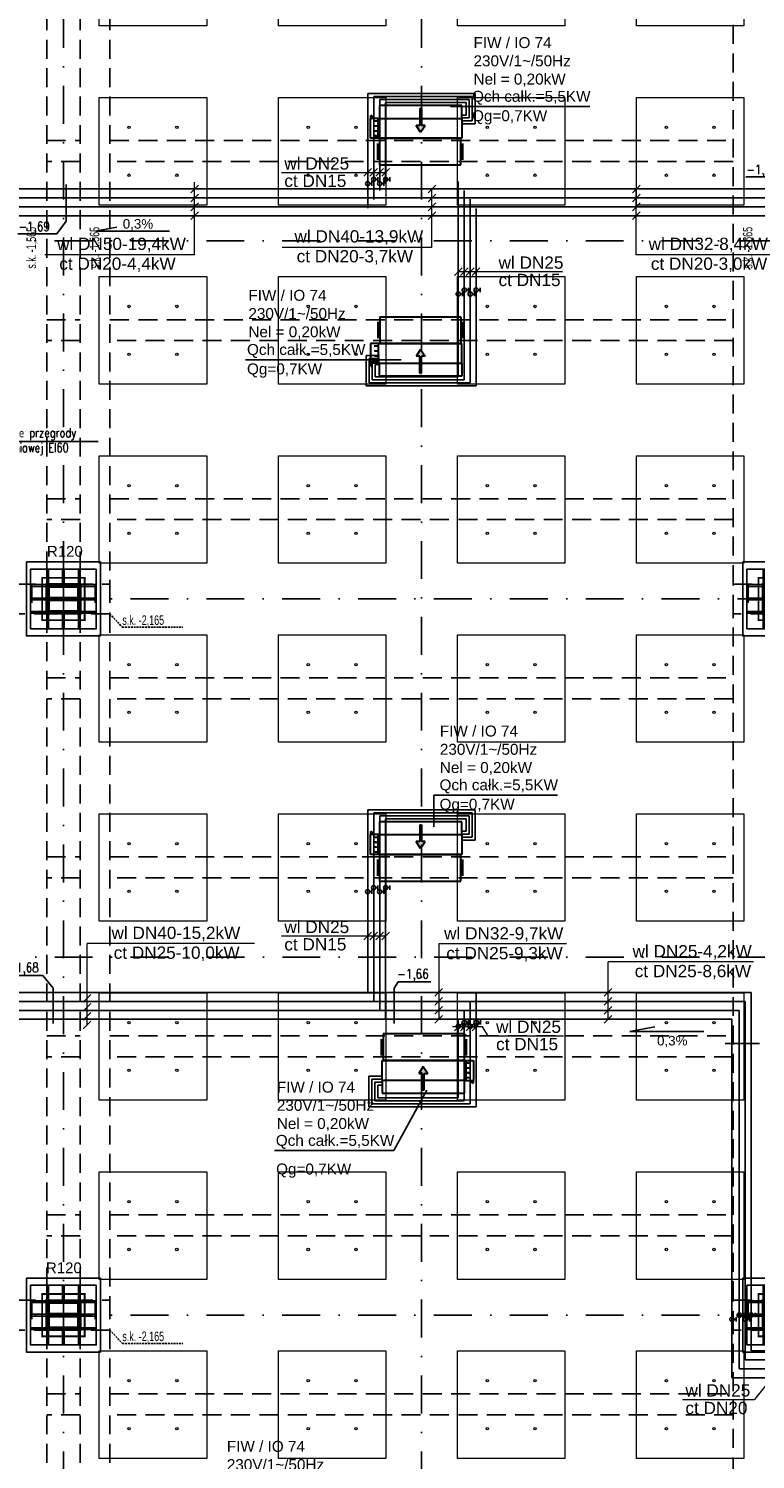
# Model space of a CAD drawing. Header units: centimetres. Extents: x -10702 to 24628, y -4437 to 19798.
# Tile 50 of 92: x 11002 to 12219, y 7158 to 9556. Entities that reach past the tile are written whole.
import ezdxf

# ---------------------------------------------------------------- set-up
doc = ezdxf.new("R2010")
doc.units = ezdxf.units.CM
for name, pattern in [('Kondygnacja  -0_5$0$HIDDEN', [9.525, 6.35, -3.175]), ('Kondygnacja  -0_5$0$HIDDEN2', [4.7625, 3.175, -1.5875]), ('Osie rzutów$0$DASHDOT2', [12.7, 6.35, -3.175, 0, -3.175])]:
    doc.linetypes.add(name, pattern=pattern)
doc.layers.get('0').update_dxf_attribs({"color": 8})
for name, color, linetype in [('bgde_dodatki powykonawcze', 7, 'Continuous'), ('KJP_KK_OPISY MOCY klimakonwektorów', 7, 'Continuous'), ('Kondygnacja  -0_5$0$ARCH_GK', 8, 'Continuous'), ('Kondygnacja  -0_5$0$ARCH_INFO_ODPORNOŚĆ OGNIOWA', 8, 'Continuous'), ('Kondygnacja  -0_5$0$ARCH_INFO_OPISY', 8, 'Continuous'), ('Kondygnacja  -0_5$0$ARCH_KONSTR_POWYŻEJ RZUTU', 8, 'Kondygnacja  -0_5$0$HIDDEN'), ('Kondygnacja  -0_5$0$ARCH_KONSTR_POWYŻEJ RZUTU_IST', 8, 'Kondygnacja  -0_5$0$HIDDEN2'), ('Kondygnacja  -0_5$0$ARCH_KONSTRUKCJA_NIEWIDOCZNA', 8, 'Continuous'), ('Kondygnacja  -0_5$0$ARCH_OKŁADZINA', 8, 'Continuous'), ('Kondygnacja  -0_5$0$ARCH_SŁUPY', 8, 'Continuous'), ('Osie rzutów$0$ARCH_INFO_OSIE_IST', 8, 'Osie rzutów$0$DASHDOT2'), ('Osie rzutów$0$ARCH_INFO_OSIE_OPISY_IST', 8, 'Continuous')]:
    doc.layers.add(name, color=color, linetype=linetype)
for name, color, linetype, lineweight in [('bgde_opis ct 1', 7, 'Continuous', 20), ('bgde_rzędne wl ct', 7, 'Continuous', 25), ('bgde_urządzenia', 3, 'Continuous', 30), ('KJP_CT_kk_powrót', 30, '04_CT_KOMF_POW', 25), ('KJP_CT_kk_zasil', 30, '04_CT_KOMF_ZAS', 25), ('KJP_WL_kk zasil', 150, '04_WL_KOMF_ZAS', 25), ('KJP_WL_kk_powr', 150, '04_WL_KOMF_POW', 25), ('SU Lampy kwadratowe  -05$0$ARCH_SUFITY_PODWIESZANE', 8, 'Continuous', 9)]:
    doc.layers.add(name, color=color, linetype=linetype, lineweight=lineweight)
doc.styles.add('Arial', font='arial.ttf')
doc.styles.add('Kondygnacja  -0_5$0$Arial', font='arial.ttf')
doc.styles.add('Kondygnacja  -0_5$0$BIKTS', font='bikromsw.shx', dxfattribs={"width": 0.8})
doc.styles.add('Kondygnacja  -0_5$0$ROMANS-50-CM', font='romans.shx', dxfattribs={"width": 0.8, "height": 10})
doc.styles.add('Kondygnacja  -0_5$0$Standard', font='txt')
doc.styles.add('st rom', font='Romans.shx', dxfattribs={"width": 0.8})
doc.linetypes.add('04_CT_KOMF_POW', pattern='A,100,-15,["CTKp",Standard,S=10,R=0,X=-10,Y=-5],-35', length=150)
doc.linetypes.add('04_CT_KOMF_ZAS', pattern='A,100,-15,["CTKz",Standard,S=10,R=0,X=-10,Y=-5],-35', length=150)
doc.linetypes.add('04_WL_KOMF_POW', pattern='A,100,-15,["WLKp",Standard,S=10,R=0,X=-10,Y=-5],-35', length=150)
doc.linetypes.add('04_WL_KOMF_ZAS', pattern='A,100,-15,["WLKz",Standard,S=10,R=0,X=-10,Y=-5],-35', length=150)
doc.dimstyles.new('Kondygnacja  -0_5$0$ISO-25', dxfattribs={"dimtxt": 2.5, "dimasz": 2.5, "dimexe": 1.25, "dimexo": 0.625, "dimtad": 1, "dimtxsty": 'Kondygnacja  -0_5$0$Standard', "dimcen": 2.5, "dimadec": 0, "dimazin": 0, "dimtfac": 1, "dimtmove": 0, "dimatfit": 3, "dimfxl": 0, "dimarcsym": 0})
pattern_1 = [(45, (-1133.3117, -3177.9858), (-0.6735192, 0.6735192), [])]

# ---------------------------------------------------------------- blocks, each defined once
blk = doc.blocks.new('Osie rzutów')
at = {"layer": 'Osie rzutów$0$ARCH_INFO_OSIE_IST', "ltscale": 10}
for p, q in [((11060, 12510), (11060, 4623.26)), ((11660, 12510), (11660, 4623.26)), ((4436.04, 9200), (15156.54, 9200)), ((11060, 8570), (11060, 8630)), ((4436.04, 8600), (15156.54, 8600)), ((11090, 8600), (11030, 8600)), ((4436.24, 8000), (15156.54, 8000)), ((11060, 7370), (11060, 7430)), ((4436.04, 7400), (15156.54, 7400)), ((11090, 7400), (11030, 7400))]:
    blk.add_line(p, q, dxfattribs=at)
blk = doc.blocks.new('SU Lampy kwadratowe  -05$0$moduł sufitu')
at = {"layer": 'SU Lampy kwadratowe  -05$0$ARCH_SUFITY_PODWIESZANE'}
for points in [[(60, -60), (240, -60), (240, -240), (60, -240)], [(360, -60), (540, -60), (540, -240), (360, -240)], [(60, -360), (240, -360), (240, -540), (60, -540)], [(360, -360), (540, -360), (540, -540), (360, -540)]]:
    blk.add_lwpolyline(points, close=True, dxfattribs=at)
for centre in [(110, -110), (190, -110), (410, -110), (490, -110), (110, -190), (190, -190), (410, -190), (490, -190), (110, -410), (190, -410), (410, -410), (490, -410), (110, -490), (190, -490), (410, -490), (490, -490)]:
    blk.add_circle(centre, 2, dxfattribs=at)
blk = doc.blocks.new('SU Lampy kwadratowe  -05')
at = {"layer": 'SU Lampy kwadratowe  -05$0$ARCH_SUFITY_PODWIESZANE'}
for points in [[(11120, 7340), (11300, 7340), (11300, 7160), (11120, 7160)], [(11420, 7340), (11600, 7340), (11600, 7160), (11420, 7160)]]:
    blk.add_lwpolyline(points, close=True, dxfattribs=at)
for centre in [(11170, 7290), (11250, 7290), (11470, 7290), (11550, 7290), (11170, 7210), (11250, 7210), (11470, 7210), (11550, 7210)]:
    blk.add_circle(centre, 2, dxfattribs=at)
for p in [(11060, 9800), (11660, 9800), (11060, 9200), (11660, 9200), (11060, 8600), (11660, 8600), (11060, 8000), (11660, 8000), (11660, 7400)]:
    blk.add_blockref('SU Lampy kwadratowe  -05$0$moduł sufitu', p, dxfattribs=at)
blk = doc.blocks.new('Kondygnacja  -0_5$0$_Dot')
at = {"color": 0, "linetype": 'ByBlock', "lineweight": -2}
blk.add_line((-0.5, 0), (-1, 0), dxfattribs=at)
at = {"color": 0, "linetype": 'ByBlock', "const_width": 0.5}
blk.add_lwpolyline([(-0.25, 0, 1), (0.25, 0, 1)], format="xyb", close=True, dxfattribs=at)
blk = doc.blocks.new('Kondygnacja  -0_5$0$słup_kwadrat')
at = {"layer": 'Kondygnacja  -0_5$0$ARCH_SŁUPY', "lineweight": 40}
h = blk.add_hatch(dxfattribs=at)
h.set_pattern_fill('ANSI31', color=256, scale=0.3, style=0)
h.set_pattern_definition(pattern_1)
h.paths.add_polyline_path([(36, 34), (39, 34), (39, 84), (36, 84)])
h = blk.add_hatch(dxfattribs=at)
h.set_pattern_fill('ANSI31', color=256, scale=0.3, style=0)
h.set_pattern_definition(pattern_1)
h.paths.add_polyline_path([(89, 80), (89, 83), (39, 83), (39, 80)])
h = blk.add_hatch(dxfattribs=at)
h.set_pattern_fill('ANSI31', color=256, scale=0.3, style=0)
h.set_pattern_definition(pattern_1)
h.paths.add_polyline_path([(89, 34), (92, 34), (92, 84), (89, 84)])
h = blk.add_hatch(dxfattribs=at)
h.set_pattern_fill('ANSI31', color=256, scale=0.3, style=0)
h.set_pattern_definition(pattern_1)
h.paths.add_polyline_path([(89, 57.5), (89, 60.5), (39, 60.5), (39, 57.5)])
h = blk.add_hatch(dxfattribs=at)
h.set_pattern_fill('ANSI31', color=256, scale=0.3, style=0)
h.set_pattern_definition(pattern_1)
h.paths.add_polyline_path([(89, 35), (89, 38), (39, 38), (39, 35)])
at = {"layer": 'Kondygnacja  -0_5$0$ARCH_KONSTRUKCJA_NIEWIDOCZNA'}
blk.add_lwpolyline([(119, 109), (119, 9), (9, 9), (9, 109)], close=True, dxfattribs=at)
for points in [[(36, 109), (36, 84)], [(39, 109), (39, 84)], [(62.5, 109), (62.5, 83)], [(65.5, 109), (65.5, 83)], [(89, 109), (89, 84)], [(92, 109), (92, 84)], [(9, 83), (36, 83)], [(9, 80), (36, 80)], [(92, 83), (119, 83)], [(92, 80), (119, 80)], [(9, 60.5), (36, 60.5)], [(9, 57.5), (36, 57.5)], [(92, 60.5), (119, 60.5)], [(92, 57.5), (119, 57.5)], [(9, 38), (36, 38)], [(9, 35), (36, 35)], [(36, 34), (36, 9)], [(39, 34), (39, 9)], [(62.5, 35), (62.5, 9)], [(65.5, 35), (65.5, 9)], [(89, 34), (89, 9)], [(92, 38), (119, 38)], [(92, 35), (119, 35)], [(92, 34), (92, 9)]]:
    blk.add_lwpolyline(points, dxfattribs=at)
at = {"layer": 'Kondygnacja  -0_5$0$ARCH_OKŁADZINA'}
blk.add_lwpolyline([(2, 121), (126, 121), (126, -3), (2, -3)], close=True, dxfattribs=at)
at = {"layer": 'Kondygnacja  -0_5$0$ARCH_SŁUPY', "lineweight": 40}
for p, q in [((39, 60.5), (89, 60.5)), ((89, 57.5), (39, 57.5))]:
    blk.add_line(p, q, dxfattribs=at)
at = {"layer": 'Kondygnacja  -0_5$0$ARCH_SŁUPY', "lineweight": 50, "const_width": 3}
blk.add_lwpolyline([(28.5, 94.5), (99.5, 94.5), (99.5, 23.5), (28.5, 23.5)], close=True, dxfattribs=at)
at = {"layer": 'Kondygnacja  -0_5$0$ARCH_SŁUPY', "lineweight": 40}
for points in [[(36, 84), (39, 84), (39, 34), (36, 34)], [(89, 84), (92, 84), (92, 34), (89, 34)]]:
    blk.add_lwpolyline(points, close=True, dxfattribs=at)
for points in [[(89, 83), (39, 83)], [(39, 80), (89, 80)], [(89, 38), (39, 38)], [(39, 35), (89, 35)]]:
    blk.add_lwpolyline(points, dxfattribs=at)
blk = doc.blocks.new('Kondygnacja  -0_5$0$konstrukcja istniejąca -0.5')
at = {"layer": 'Kondygnacja  -0_5$0$ARCH_KONSTR_POWYŻEJ RZUTU_IST', "ltscale": 10}
for points in [[(11032, 9775), (11032, 8625)], [(11088, 9775), (11088, 8625)], [(11138, 9775), (11138, 8625)], [(12182, 8625), (12182, 9775)], [(11032, 9367.9), (11088, 9367.9)], [(11138, 9367.9), (12182, 9367.9)], [(11088, 9332.9), (11032, 9332.9)], [(12182, 9332.9), (11138, 9332.9)], [(11032, 9067.9), (11088, 9067.9)], [(11138, 9067.9), (12182, 9067.9)], [(11088, 9032.9), (11032, 9032.9)], [(12182, 9032.9), (11138, 9032.9)], [(11138, 8575), (10982, 8575), (10982, 8625), (11138, 8625), (11138, 8575)], [(12338, 8575), (12182, 8575), (12182, 8625), (12338, 8625), (12338, 8575)], [(11032, 8575), (11032, 7425)], [(11088, 8575), (11088, 7425)], [(11138, 8575), (11138, 7425)], [(12182, 7425), (12182, 8575)], [(11032, 8167.9), (11088, 8167.9)], [(11138, 8167.9), (12182, 8167.9)], [(11088, 8132.9), (11032, 8132.9)], [(12182, 8132.9), (11138, 8132.9)], [(11138, 7375), (10982, 7375), (10982, 7425), (11138, 7425), (11138, 7375)], [(12338, 7375), (12182, 7375), (12182, 7425), (12338, 7425), (12338, 7375)], [(11032, 7375), (11032, 6225)], [(11088, 7375), (11088, 6225)], [(11138, 7375), (11138, 6225)], [(12182, 6225), (12182, 7375)], [(11032, 7267.9), (11088, 7267.9)], [(11138, 7267.9), (12182, 7267.9)], [(11088, 7232.9), (11032, 7232.9)], [(12182, 7232.9), (11138, 7232.9)]]:
    blk.add_lwpolyline(points, dxfattribs=at)
at = {"layer": 'Kondygnacja  -0_5$0$ARCH_KONSTR_POWYŻEJ RZUTU_IST', "ltscale": 10, "elevation": 0}
for points in [[(11032, 8767.9), (11088, 8767.9)], [(11138, 8767.9), (12182, 8767.9)], [(11088, 8732.9), (11032, 8732.9)], [(12182, 8732.9), (11138, 8732.9)], [(11007, 8625), (11007, 8575)], [(11113, 8625), (11113, 8575)], [(12207, 8625), (12207, 8575)], [(11032, 8467.9), (11088, 8467.9)], [(11138, 8467.9), (12182, 8467.9)], [(11088, 8432.9), (11032, 8432.9)], [(12182, 8432.9), (11138, 8432.9)], [(11032, 7867.9), (11088, 7867.9)], [(11138, 7867.9), (12182, 7867.9)], [(11088, 7832.9), (11032, 7832.9)], [(12182, 7832.9), (11138, 7832.9)], [(11032, 7567.9), (11088, 7567.9)], [(11138, 7567.9), (12182, 7567.9)], [(11088, 7532.9), (11032, 7532.9)], [(12182, 7532.9), (11138, 7532.9)], [(11007, 7425), (11007, 7375)], [(11113, 7425), (11113, 7375)], [(12207, 7425), (12207, 7375)]]:
    blk.add_lwpolyline(points, dxfattribs=at)
at = {"layer": 'Kondygnacja  -0_5$0$ARCH_KONSTR_POWYŻEJ RZUTU_IST'}
for points in [[(11138, 8575), (11158.7, 8552.5), (11259.8, 8552.5)], [(11138, 7375), (11158.7, 7352.5), (11259.8, 7352.5)]]:
    blk.add_lwpolyline(points, dxfattribs=at)
at = {"layer": 'Kondygnacja  -0_5$0$ARCH_KONSTR_POWYŻEJ RZUTU_IST', "style": 'Kondygnacja  -0_5$0$BIKTS', "width": 0.7}
for p in [(11014.1, 9153.4), (11120.1, 9153.4), (12214.1, 9153.4)]:
    blk.add_text('s.k. -1,565', height=16, rotation=90, dxfattribs=at).set_placement(p)
for p in [(11158.7, 8556.5), (11158.7, 7356.5)]:
    blk.add_text('s.k. -2,165', height=16, dxfattribs=at).set_placement(p)

msp = doc.modelspace()

# ---------------------------------------------------------------- hatches: boundary and pattern name
at = {"layer": 'bgde_urządzenia'}
h = msp.add_hatch(color=256, dxfattribs=at)
h.paths.add_polyline_path([(11656.893, 9405.067), (11659.893, 9405.067), (11659.893, 9393.401), (11666.083, 9393.401), (11658.393, 9381.974), (11650.703, 9393.401), (11656.893, 9393.401)])
h.paths.add_polyline_path([(11656.893, 9421.735), (11659.893, 9421.735), (11659.893, 9405.067), (11656.893, 9405.067)])
h = msp.add_hatch(color=256, dxfattribs=at)
h.paths.add_polyline_path([(11656.893, 8994.933), (11659.893, 8994.933), (11659.893, 9006.599), (11666.083, 9006.599), (11658.393, 9018.026), (11650.703, 9006.599), (11656.893, 9006.599)])
h.paths.add_polyline_path([(11656.893, 8978.265), (11659.893, 8978.265), (11659.893, 8994.933), (11656.893, 8994.933)])
h = msp.add_hatch(color=256, dxfattribs=at)
h.paths.add_polyline_path([(11656.893, 8205.067), (11659.893, 8205.067), (11659.893, 8193.401), (11666.083, 8193.401), (11658.393, 8181.974), (11650.703, 8193.401), (11656.893, 8193.401)])
h.paths.add_polyline_path([(11656.893, 8221.735), (11659.893, 8221.735), (11659.893, 8205.067), (11656.893, 8205.067)])
h = msp.add_hatch(color=256, dxfattribs=at)
h.paths.add_polyline_path([(11664.358, 7793.417), (11661.358, 7793.417), (11661.358, 7805.083), (11655.168, 7805.083), (11662.858, 7816.511), (11670.548, 7805.083), (11664.358, 7805.083)])
h.paths.add_polyline_path([(11664.358, 7776.75), (11661.358, 7776.75), (11661.358, 7793.417), (11664.358, 7793.417)])

# ---------------------------------------------------------------- linework, layer by layer
at = {"layer": 'bgde_dodatki powykonawcze'}
for p, q in [((11583.367, 9302.937), (11586.799, 9302.937)), ((11586.799, 9299.278), (11586.799, 9306.596)), ((11603.367, 9302.96), (11606.799, 9302.96)), ((11606.799, 9299.301), (11606.799, 9306.618)), ((11573.375, 9295.947), (11576.807, 9295.947)), ((11576.807, 9292.288), (11576.807, 9299.606)), ((11593.375, 9295.969), (11596.807, 9295.969)), ((11596.807, 9292.31), (11596.807, 9299.628)), ((11724.935, 9110.695), (11728.367, 9110.695)), ((11728.367, 9107.036), (11728.367, 9114.354)), ((11734.928, 9117.685), (11738.359, 9117.685)), ((11738.359, 9114.026), (11738.359, 9121.344)), ((11744.935, 9110.717), (11748.367, 9110.717)), ((11748.367, 9107.059), (11748.367, 9114.376)), ((11754.928, 9117.708), (11758.359, 9117.708)), ((11758.359, 9114.049), (11758.359, 9121.367)), ((11573.383, 8109.319), (11576.815, 8109.319)), ((11576.815, 8105.66), (11576.815, 8112.978)), ((11583.375, 8116.309), (11586.807, 8116.309)), ((11586.807, 8112.65), (11586.807, 8119.968)), ((11593.383, 8109.342), (11596.815, 8109.342)), ((11596.815, 8105.683), (11596.815, 8113.001)), ((11603.375, 8116.332), (11606.807, 8116.332)), ((11606.807, 8112.673), (11606.807, 8119.991)), ((11728.375, 7880.19), (11728.375, 7887.508)), ((11734.936, 7890.84), (11738.367, 7890.84)), ((11738.367, 7887.181), (11738.367, 7894.499)), ((11748.375, 7880.213), (11748.375, 7887.531)), ((11754.935, 7890.862), (11758.367, 7890.862)), ((11758.367, 7887.203), (11758.367, 7894.521)), ((11724.943, 7883.849), (11728.375, 7883.849)), ((11744.943, 7883.872), (11748.375, 7883.872)), ((12183.501, 7392.987), (12186.933, 7392.987)), ((12186.933, 7389.328), (12186.933, 7396.646)), ((12195.601, 7399.977), (12199.033, 7399.977)), ((12199.033, 7396.318), (12199.033, 7403.636)), ((12205.609, 7393.01), (12209.041, 7393.01)), ((12209.041, 7389.351), (12209.041, 7396.669)), ((12215.601, 7400), (12219.033, 7400)), ((12219.033, 7396.341), (12219.033, 7403.659))]:
    msp.add_line(p, q, dxfattribs=at)
for centre in [(11579.767, 9302.937), (11599.767, 9302.96), (11569.775, 9295.947), (11589.775, 9295.969), (11721.335, 9110.695), (11731.328, 9117.685), (11741.335, 9110.717), (11751.328, 9117.708), (11569.783, 8109.319), (11579.775, 8116.309), (11589.783, 8109.342), (11599.775, 8116.332), (11721.343, 7883.849), (11731.336, 7890.84), (11741.343, 7883.872), (11751.335, 7890.862), (12179.901, 7392.987), (12192.001, 7399.977), (12202.009, 7393.01), (12212.001, 7400)]:
    msp.add_circle(centre, 3.6, dxfattribs=at)
at = {"layer": 'bgde_opis ct 1'}
for p, q in [((11425.382, 9314.513), (11599.775, 9314.513)), ((11576.219, 9320.957), (11563.331, 9308.069)), ((11586.219, 9320.957), (11573.331, 9308.069)), ((11596.219, 9320.957), (11583.331, 9308.069)), ((11606.219, 9320.957), (11593.331, 9308.069)), ((11286.179, 9293.427), (11273.291, 9280.539)), ((11286.179, 9278.427), (11273.291, 9265.539)), ((11279.735, 9176.425), (11279.735, 9298.501)), ((11683.768, 9293.427), (11670.88, 9280.539)), ((11683.768, 9278.427), (11670.88, 9265.539)), ((11677.324, 9188.943), (11677.324, 9286.983)), ((12026.007, 9293.427), (12013.119, 9280.539)), ((12026.007, 9278.427), (12013.119, 9265.539)), ((12019.563, 9176.425), (12019.563, 9286.983)), ((11286.179, 9263.427), (11273.291, 9250.539)), ((11683.768, 9263.427), (11670.88, 9250.539)), ((12026.007, 9263.427), (12013.119, 9250.539)), ((11286.179, 9248.427), (11273.291, 9235.539)), ((11683.768, 9248.427), (11670.88, 9235.539)), ((12026.007, 9248.427), (12013.119, 9235.539)), ((11677.324, 9188.943), (11426.264, 9188.943)), ((11279.735, 9176.425), (11028.676, 9176.425)), ((12270.622, 9176.425), (12019.563, 9176.425)), ((11727.779, 9154.874), (11714.892, 9141.986)), ((11721.335, 9148.43), (11895.728, 9148.43)), ((11737.779, 9154.874), (11724.892, 9141.986)), ((11747.779, 9154.874), (11734.892, 9141.986)), ((11757.779, 9154.874), (11744.892, 9141.986)), ((11425.382, 8035.335), (11599.775, 8035.335)), ((11576.219, 8041.779), (11563.331, 8028.891)), ((11586.219, 8041.779), (11573.331, 8028.891)), ((11596.219, 8041.779), (11583.331, 8028.891)), ((11606.219, 8041.779), (11593.331, 8028.891)), ((11380.061, 8022.776), (11099.676, 8022.775)), ((11099.676, 7885.087), (11099.676, 8022.775)), ((11902.942, 8021.924), (11688.716, 8021.923)), ((11688.716, 8021.923), (11688.716, 7895.703)), ((12215.872, 7991.975), (11972.445, 7991.975)), ((11972.445, 7895.703), (11972.445, 7991.975)), ((11106.12, 7937.331), (11093.232, 7924.443)), ((11695.159, 7947.147), (11682.272, 7934.259)), ((11978.889, 7947.147), (11966.001, 7934.259)), ((11106.12, 7922.331), (11093.232, 7909.443)), ((11695.159, 7932.147), (11682.272, 7919.259)), ((11695.159, 7917.147), (11682.272, 7904.259)), ((11978.889, 7932.147), (11966.001, 7919.259)), ((11978.889, 7917.147), (11966.001, 7904.259)), ((11106.12, 7907.331), (11093.232, 7894.443)), ((11106.12, 7892.331), (11093.232, 7879.443)), ((11695.159, 7902.147), (11682.272, 7889.259)), ((11727.779, 7889.364), (11714.892, 7876.477)), ((11737.779, 7889.364), (11724.892, 7876.477)), ((11747.779, 7889.364), (11734.892, 7876.477)), ((11757.779, 7889.364), (11744.892, 7876.477)), ((11978.889, 7902.147), (11966.001, 7889.259)), ((11762.147, 7882.836), (11711.816, 7882.836)), ((11771.654, 7868.099), (11762.147, 7882.836)), ((11771.654, 7868.099), (11897.479, 7868.099)), ((12242.202, 7289.264), (12217.895, 7258.502)), ((12096.938, 7258.502), (12217.895, 7258.502))]:
    msp.add_line(p, q, dxfattribs=at)
at = {"layer": 'bgde_rzędne wl ct'}
for p, q in [((12266.307, 9307.32), (12203.023, 9307.32)), ((11064.732, 9233.121), (11064.732, 9294.54)), ((11049.017, 9211.817), (11064.732, 9233.121)), ((11049.017, 9211.817), (10983.742, 9211.817)), ((11113.876, 9216.11), (11149.522, 9222.821)), ((11113.876, 9216.11), (11237.866, 9216.11)), ((11606.777, 8167.97), (11560.238, 8167.97)), ((11025.231, 7969.208), (10967.362, 7969.208)), ((11025.231, 7969.208), (11043.022, 7947.909)), ((11043.022, 7888.424), (11043.022, 7947.909)), ((11620.602, 7958.558), (11614.093, 7947.909)), ((11614.093, 7888.424), (11614.093, 7947.909)), ((11675.395, 7958.558), (11620.602, 7958.558)), ((12008.874, 7875.369), (12050.861, 7883.273)), ((12008.874, 7875.369), (12132.864, 7875.369)), ((12168.555, 7854.883), (12225.757, 7854.883))]:
    msp.add_line(p, q, dxfattribs=at)
at = {"layer": 'bgde_urządzenia'}
for p, q in [((11589.493, 9426.567), (11589.493, 9405.067)), ((11727.293, 9426.567), (11589.493, 9426.567)), ((11656.893, 9421.735), (11656.893, 9393.401)), ((11656.893, 9421.735), (11659.893, 9421.735)), ((11659.893, 9421.735), (11659.893, 9393.401)), ((11727.293, 9405.067), (11727.293, 9426.567)), ((11587.293, 9405.067), (11574.293, 9405.067)), ((11574.293, 9372.067), (11574.293, 9405.067)), ((11574.293, 9405.067), (11575.793, 9405.067)), ((11574.793, 9405.067), (11574.793, 9410.067)), ((11574.793, 9410.067), (11576.793, 9410.067)), ((11576.793, 9410.067), (11576.793, 9405.067)), ((11582.093, 9402.192), (11582.093, 9399.692)), ((11582.093, 9400.942), (11587.293, 9400.942)), ((11587.293, 9372.067), (11587.293, 9405.067)), ((11587.293, 9405.067), (11589.493, 9405.067)), ((11589.493, 9405.067), (11727.293, 9405.067)), ((11727.293, 9405.067), (11727.293, 9372.067)), ((11582.093, 9393.942), (11582.093, 9391.442)), ((11582.093, 9392.692), (11587.293, 9392.692)), ((11582.093, 9385.692), (11582.093, 9383.192)), ((11582.093, 9384.442), (11587.293, 9384.442)), ((11582.093, 9377.442), (11582.093, 9374.942)), ((11582.093, 9376.192), (11587.293, 9376.192)), ((11658.393, 9381.974), (11650.703, 9393.401)), ((11656.893, 9393.401), (11650.703, 9393.401)), ((11658.393, 9381.974), (11666.083, 9393.401)), ((11666.083, 9393.401), (11659.893, 9393.401)), ((11587.293, 9372.067), (11574.293, 9372.067)), ((11586.793, 9335.817), (11586.793, 9363.317)), ((11589.793, 9360.817), (11586.793, 9360.817)), ((11727.293, 9372.067), (11587.293, 9372.067)), ((11589.793, 9327.067), (11589.793, 9372.067)), ((11589.793, 9372.067), (11725.793, 9372.067)), ((11725.793, 9327.067), (11725.793, 9372.067)), ((11725.793, 9360.817), (11728.793, 9360.817)), ((11728.793, 9335.817), (11728.793, 9363.317)), ((11589.793, 9338.317), (11586.793, 9338.317)), ((11589.793, 9327.067), (11725.793, 9327.067)), ((11725.793, 9338.317), (11728.793, 9338.317)), ((11586.793, 9064.183), (11586.793, 9036.683)), ((11589.793, 9061.683), (11586.793, 9061.683)), ((11589.793, 9072.933), (11589.793, 9027.933)), ((11589.793, 9072.933), (11725.793, 9072.933)), ((11725.793, 9072.933), (11725.793, 9027.933)), ((11725.793, 9061.683), (11728.793, 9061.683)), ((11728.793, 9064.183), (11728.793, 9036.683)), ((11589.793, 9039.183), (11586.793, 9039.183)), ((11725.793, 9039.183), (11728.793, 9039.183)), ((11574.293, 9027.933), (11574.293, 8994.933)), ((11587.293, 9027.933), (11574.293, 9027.933)), ((11582.093, 9022.558), (11582.093, 9025.058)), ((11582.093, 9023.808), (11587.293, 9023.808)), ((11582.093, 9014.308), (11582.093, 9016.808)), ((11582.093, 9015.558), (11587.293, 9015.558)), ((11727.293, 9027.933), (11587.293, 9027.933)), ((11587.293, 9027.933), (11587.293, 8994.933)), ((11589.793, 9027.933), (11725.793, 9027.933)), ((11658.393, 9018.026), (11650.703, 9006.599)), ((11658.393, 9018.026), (11666.083, 9006.599)), ((11727.293, 8994.933), (11727.293, 9027.933)), ((11587.293, 8994.933), (11574.293, 8994.933)), ((11574.293, 8994.933), (11575.793, 8994.933)), ((11574.793, 8994.933), (11574.793, 8989.933)), ((11574.793, 8989.933), (11576.793, 8989.933)), ((11576.793, 8989.933), (11576.793, 8994.933)), ((11582.093, 9006.058), (11582.093, 9008.558)), ((11582.093, 9007.308), (11587.293, 9007.308)), ((11582.093, 8997.808), (11582.093, 9000.308)), ((11582.093, 8999.058), (11587.293, 8999.058)), ((11587.293, 8994.933), (11589.493, 8994.933)), ((11589.493, 8973.433), (11589.493, 8994.933)), ((11589.493, 8994.933), (11727.293, 8994.933)), ((11656.893, 9006.599), (11650.703, 9006.599)), ((11656.893, 8978.265), (11656.893, 9006.599)), ((11666.083, 9006.599), (11659.893, 9006.599)), ((11659.893, 8978.265), (11659.893, 9006.599)), ((11727.293, 8994.933), (11727.293, 8973.433)), ((11727.293, 8973.433), (11589.493, 8973.433)), ((11656.893, 8978.265), (11659.893, 8978.265)), ((11589.493, 8226.567), (11589.493, 8205.067)), ((11727.293, 8226.567), (11589.493, 8226.567)), ((11727.293, 8205.067), (11727.293, 8226.567)), ((11587.293, 8205.067), (11574.293, 8205.067)), ((11574.293, 8172.067), (11574.293, 8205.067)), ((11574.293, 8205.067), (11575.793, 8205.067)), ((11574.793, 8205.067), (11574.793, 8210.067)), ((11574.793, 8210.067), (11576.793, 8210.067)), ((11576.793, 8210.067), (11576.793, 8205.067)), ((11582.093, 8202.192), (11582.093, 8199.692)), ((11582.093, 8200.942), (11587.293, 8200.942)), ((11587.293, 8172.067), (11587.293, 8205.067)), ((11587.293, 8205.067), (11589.493, 8205.067)), ((11589.493, 8205.067), (11727.293, 8205.067)), ((11656.893, 8221.735), (11656.893, 8193.401)), ((11656.893, 8221.735), (11659.893, 8221.735)), ((11659.893, 8221.735), (11659.893, 8193.401)), ((11727.293, 8205.067), (11727.293, 8172.067)), ((11582.093, 8193.942), (11582.093, 8191.442)), ((11582.093, 8192.692), (11587.293, 8192.692)), ((11582.093, 8185.692), (11582.093, 8183.192)), ((11582.093, 8184.442), (11587.293, 8184.442)), ((11582.093, 8177.442), (11582.093, 8174.942)), ((11582.093, 8176.192), (11587.293, 8176.192)), ((11658.393, 8181.974), (11650.703, 8193.401)), ((11656.893, 8193.401), (11650.703, 8193.401)), ((11658.393, 8181.974), (11666.083, 8193.401)), ((11666.083, 8193.401), (11659.893, 8193.401)), ((11587.293, 8172.067), (11574.293, 8172.067)), ((11586.793, 8135.817), (11586.793, 8163.317)), ((11589.793, 8160.817), (11586.793, 8160.817)), ((11727.293, 8172.067), (11587.293, 8172.067)), ((11589.793, 8127.067), (11589.793, 8172.067)), ((11589.793, 8172.067), (11725.793, 8172.067)), ((11725.793, 8127.067), (11725.793, 8172.067)), ((11725.793, 8160.817), (11728.793, 8160.817)), ((11728.793, 8135.817), (11728.793, 8163.317)), ((11589.793, 8138.317), (11586.793, 8138.317)), ((11589.793, 8127.067), (11725.793, 8127.067)), ((11725.793, 8138.317), (11728.793, 8138.317)), ((11595.458, 7871.417), (11595.458, 7826.417)), ((11731.458, 7871.417), (11595.458, 7871.417)), ((11731.458, 7871.417), (11731.458, 7826.417)), ((11731.458, 7869.683), (11734.458, 7869.683)), ((11592.458, 7862.667), (11592.458, 7835.167)), ((11595.458, 7860.167), (11592.458, 7860.167)), ((11734.458, 7862.667), (11734.458, 7835.167)), ((11595.458, 7837.667), (11592.458, 7837.667)), ((11593.958, 7793.417), (11593.958, 7826.417)), ((11593.958, 7826.417), (11733.958, 7826.417)), ((11731.458, 7826.417), (11595.458, 7826.417)), ((11662.858, 7816.511), (11655.168, 7805.083)), ((11662.858, 7816.511), (11670.548, 7805.083)), ((11731.458, 7837.667), (11734.458, 7837.667)), ((11733.958, 7826.417), (11733.958, 7793.417)), ((11733.958, 7826.417), (11746.958, 7826.417)), ((11739.158, 7822.292), (11733.958, 7822.292)), ((11739.158, 7821.042), (11739.158, 7823.542)), ((11739.158, 7812.792), (11739.158, 7815.292)), ((11746.958, 7826.417), (11746.958, 7793.417)), ((11731.758, 7793.417), (11593.958, 7793.417)), ((11593.958, 7793.417), (11593.958, 7771.917)), ((11655.168, 7805.083), (11661.358, 7805.083)), ((11661.358, 7776.75), (11661.358, 7805.083)), ((11664.358, 7776.75), (11664.358, 7805.083)), ((11664.358, 7805.083), (11670.548, 7805.083)), ((11731.758, 7771.917), (11731.758, 7793.417)), ((11733.958, 7793.417), (11731.758, 7793.417)), ((11739.158, 7814.042), (11733.958, 7814.042)), ((11739.158, 7805.792), (11733.958, 7805.792)), ((11739.158, 7797.542), (11733.958, 7797.542)), ((11733.958, 7793.417), (11746.958, 7793.417)), ((11739.158, 7804.542), (11739.158, 7807.042)), ((11739.158, 7796.292), (11739.158, 7798.792)), ((11744.458, 7788.417), (11744.458, 7793.417)), ((11746.958, 7793.417), (11745.458, 7793.417)), ((11746.458, 7793.417), (11746.458, 7788.417)), ((11593.958, 7771.917), (11731.758, 7771.917)), ((11664.358, 7776.75), (11661.358, 7776.75)), ((11746.458, 7788.417), (11744.458, 7788.417))]:
    msp.add_line(p, q, dxfattribs=at)
at = {"layer": 'KJP_CT_kk_powrót'}
for p, q in [((11589.775, 9436.786), (11589.775, 9284.238)), ((11739.473, 9436.786), (11589.775, 9436.786)), ((11739.473, 9436.786), (11739.473, 9405.817)), ((11739.473, 9405.817), (11727.293, 9405.817)), ((11731.335, 8967.097), (11731.335, 9284.502)), ((10812.523, 9271.983), (12449.854, 9271.983)), ((11577.313, 8998.066), (11589.493, 8998.066)), ((11577.313, 8967.097), (11577.313, 8998.066)), ((11577.313, 8967.097), (11731.335, 8967.097)), ((11589.775, 8236.786), (11589.775, 7910.969)), ((11739.473, 8236.786), (11589.775, 8236.786)), ((11739.473, 8236.786), (11739.473, 8205.817)), ((11739.473, 8205.817), (11727.293, 8205.817)), ((10713.952, 7910.703), (12182.002, 7910.703)), ((11731.335, 7759.225), (11731.335, 7910.703)), ((12176.038, 7910.703), (12192.002, 7910.703)), ((12192.001, 7310), (12192.002, 7910.703)), ((11581.778, 7790.194), (11593.958, 7790.194)), ((11581.778, 7759.225), (11581.778, 7790.194)), ((11581.778, 7759.225), (11731.335, 7759.225)), ((12192.001, 7310), (12594.67, 7310))]:
    msp.add_line(p, q, dxfattribs=at)
at = {"layer": 'KJP_CT_kk_zasil'}
for p, q in [((11599.775, 9431.786), (11599.775, 9300.513)), ((11734.473, 9431.786), (11599.775, 9431.786)), ((11734.473, 9431.786), (11734.473, 9410.817)), ((11734.473, 9410.817), (11727.293, 9410.817)), ((10827.523, 9286.983), (12449.854, 9286.983)), ((11599.775, 9300.513), (11599.775, 9296.02)), ((11721.335, 8972.097), (11721.335, 9299.502)), ((11582.313, 8993.066), (11589.493, 8993.066)), ((11582.313, 8972.097), (11582.313, 8993.066)), ((11582.313, 8972.097), (11721.335, 8972.097)), ((11599.775, 8231.786), (11599.775, 7895.703)), ((11734.473, 8231.786), (11599.775, 8231.786)), ((11734.473, 8231.786), (11734.473, 8210.817)), ((11734.473, 8210.817), (11727.293, 8210.817)), ((10713.952, 7895.703), (12179.901, 7895.703)), ((11721.335, 7764.225), (11721.335, 7895.703)), ((12179.901, 7295), (12179.901, 7895.703)), ((11586.778, 7785.194), (11593.958, 7785.194)), ((11586.778, 7764.225), (11586.778, 7785.194)), ((11586.778, 7764.225), (11721.335, 7764.225)), ((12179.901, 7295), (12609.67, 7295))]:
    msp.add_line(p, q, dxfattribs=at)
at = {"layer": 'KJP_KK_OPISY MOCY klimakonwektorów'}
for p, q in [((11744.491, 9425.004), (11708.594, 9425.004)), ((11742.103, 9425.004), (11941.99, 9425.004)), ((11365.114, 9000.808), (11565.002, 9000.808)), ((11565.002, 9000.808), (11625.525, 9000.808)), ((11680.349, 8271.398), (11887.512, 8271.398)), ((11680.349, 8271.398), (11680.349, 8218.219)), ((11613.273, 7675.678), (11668.946, 7777.221)), ((11413.386, 7675.678), (11613.273, 7675.678))]:
    msp.add_line(p, q, dxfattribs=at)
at = {"layer": 'KJP_WL_kk zasil'}
for p, q in [((11579.775, 9441.786), (11579.775, 9269.502)), ((11744.473, 9441.786), (11579.775, 9441.786)), ((11744.473, 9441.786), (11744.473, 9400.817)), ((11744.473, 9400.817), (11727.293, 9400.817)), ((10797.523, 9256.983), (12449.854, 9256.983)), ((11741.335, 8962.097), (11741.335, 9269.755)), ((11572.313, 9003.066), (11589.493, 9003.066)), ((11572.313, 8962.097), (11572.313, 9003.066)), ((11572.313, 8962.097), (11741.335, 8962.097)), ((11579.775, 8241.786), (11579.775, 7925.816)), ((11744.473, 8241.786), (11579.775, 8241.786)), ((11744.473, 8241.786), (11744.473, 8200.817)), ((11744.473, 8200.817), (11727.293, 8200.817)), ((10713.952, 7925.703), (12182.002, 7925.703)), ((11741.335, 7754.225), (11741.335, 7925.703)), ((12176.038, 7925.703), (12202.002, 7925.703)), ((12202.001, 7325), (12202.002, 7925.703)), ((11576.778, 7795.194), (11593.958, 7795.194)), ((11576.778, 7754.225), (11576.778, 7795.194)), ((11576.778, 7754.225), (11741.335, 7754.225)), ((12202.001, 7325), (12527.709, 7325))]:
    msp.add_line(p, q, dxfattribs=at)
at = {"layer": 'KJP_WL_kk_powr'}
for p, q in [((11569.775, 9446.786), (11569.775, 9254.502)), ((11749.473, 9446.786), (11569.775, 9446.786)), ((11749.473, 9446.786), (11749.473, 9395.817)), ((11749.473, 9395.817), (11727.293, 9395.817)), ((11751.335, 8957.097), (11751.335, 9254.199)), ((10782.523, 9241.983), (12449.854, 9241.983)), ((11567.313, 9008.066), (11589.493, 9008.066)), ((11567.313, 8957.097), (11567.313, 9008.066)), ((11567.313, 8957.097), (11751.335, 8957.097)), ((11569.775, 8246.786), (11569.775, 7940)), ((11749.473, 8246.786), (11569.775, 8246.786)), ((11749.473, 8246.786), (11749.473, 8195.817)), ((11749.473, 8195.817), (11727.293, 8195.817)), ((10713.952, 7940.703), (12182.002, 7940.703)), ((11751.335, 7749.225), (11751.335, 7940.703)), ((12176.038, 7940.703), (12212.002, 7940.703)), ((12212.001, 7340.297), (12212.002, 7940.703)), ((11571.778, 7800.194), (11593.958, 7800.194)), ((11571.778, 7749.225), (11571.778, 7800.194)), ((11571.778, 7749.225), (11751.335, 7749.225)), ((12212.001, 7340.297), (12512.709, 7340.297))]:
    msp.add_line(p, q, dxfattribs=at)
at = {"layer": 'Kondygnacja  -0_5$0$ARCH_GK', "linetype": 'Continuous', "lineweight": -3}
msp.add_line((11095.5, 7405), (11095.5, 7395), dxfattribs=at)

# ---------------------------------------------------------------- block references
at = {"layer": 'Kondygnacja  -0_5$0$ARCH_KONSTR_POWYŻEJ RZUTU'}
msp.add_blockref('Kondygnacja  -0_5$0$konstrukcja istniejąca -0.5', (0, 0), dxfattribs=at)
at = {"layer": 'Kondygnacja  -0_5$0$ARCH_SŁUPY'}
for p in [(10996, 8541), (12196, 8541), (10996, 7341), (12196, 7341)]:
    msp.add_blockref('Kondygnacja  -0_5$0$słup_kwadrat', p, dxfattribs=at)
at = {"layer": 'Osie rzutów$0$ARCH_INFO_OSIE_OPISY_IST'}
msp.add_blockref('Osie rzutów', (0, 0), dxfattribs=at)
at = {"layer": 'SU Lampy kwadratowe  -05$0$ARCH_SUFITY_PODWIESZANE'}
msp.add_blockref('SU Lampy kwadratowe  -05', (0, 0), dxfattribs=at)

# ---------------------------------------------------------------- texts
at = {"layer": 'bgde_opis ct 1', "color": 2, "style": 'Arial'}
for s, p in [('wl DN25', (11430.041, 9319.334, 1634.188)), ('ct DN15', (11430.041, 9290.222, 1634.188)), ('wl DN25', (11788.921, 9153.251, 1634.188)), ('ct DN15', (11788.921, 9124.139, 1634.188)), ('wl DN25', (11430.041, 8040.155, 1634.188)), ('ct DN15', (11430.041, 8011.044, 1634.188)), ('wl DN25', (11784.781, 7872.92, 1334.188)), ('ct DN15', (11784.781, 7843.808, 1334.188)), ('wl DN25', (12101.947, 7263.672, 1484.161)), ('ct DN20', (12101.947, 7234.211, 1484.161))]:
    msp.add_text(s, height=20.583, rotation=360, dxfattribs=at).set_placement(p)
for s, p in [('wl DN50-19,4kW', (11049.41, 9184.673, -23731.63)), ('wl DN40-13,9kW', (11446.999, 9197.192, -23680.159)), ('wl DN32-8,4kW', (12040.297, 9184.673, -23680.159)), ('ct DN20-3,7kW', (11450.717, 9163.948, -23680.159)), ('ct DN20-4,4kW', (11053.128, 9151.43, -23731.63)), ('ct DN20-3,0kW', (12044.015, 9151.43, -23680.159)), ('wl DN40-15,2kW', (11140.548, 8030.296, -23509.109)), ('wl DN32-9,7kW', (11697.675, 8029.445, -23509.109)), ('ct DN25-10,0kW', (11144.266, 7997.053, -23509.109)), ('ct DN25-9,3kW', (11701.393, 7996.201, -23509.109)), ('wl DN25-4,2kW', (12013.317, 7999.496, -23509.109)), ('ct DN25-8,6kW', (12017.035, 7966.252, -23509.109))]:
    msp.add_text(s, height=20.58297, dxfattribs=at).set_placement(p)
at = {"layer": 'bgde_rzędne wl ct', "char_height": 16, "attachment_point": 1}
for s, insert, width, style in [('-1,65', (12204.016, 9327.606), 55.86916, 'st rom'), ('-1,69', (10984.735, 9232.102), 55.86916, 'st rom'), ('0,3%', (11159.389, 9236.469, 6313.629), 531.5734, 'Arial'), ('-1,68', (10966.095, 7990.461, 364.378), 70.70316, 'st rom'), ('-1,66', (11619.335, 7979.812, 332.189), 70.70316, 'st rom'), ('0,3%', (12054.386, 7867.895), 531.5734, 'Arial')]:
    msp.add_mtext(s, dxfattribs=dict(at, insert=insert, width=width, style=style))
at = {"layer": 'KJP_KK_OPISY MOCY klimakonwektorów', "char_height": 18.326, "width": 421.7149, "attachment_point": 1, "style": 'Arial'}
for s, insert in [('FIW / IO 74\\P230V/1~/50Hz\\PNel = 0,20kW', (11746.968, 9541.267, 2308.732)), ('Qch całk.=5,5KW', (11744.491, 9451.286, 1118.179)), ('Qg=0,7KW', (11744.491, 9418.807, 1118.179)), ('FIW / IO 74\\P230V/1~/50Hz\\PNel = 0,20kW', (11369.829, 9117.856, 2308.732)), ('Qch całk.=5,5KW', (11367.502, 9027.09, 1120.623)), ('Qg=0,7KW', (11367.502, 8994.611, 1120.623)), ('FIW / IO 74\\P230V/1~/50Hz\\PNel = 0,20kW', (11690.593, 8387.792, 2308.732)), ('Qch całk.=5,5KW', (11690.012, 8297.68, 1120.623)), ('Qg=0,7KW', (11690.012, 8265.201, 1120.623)), ('FIW / IO 74\\P230V/1~/50Hz\\PNel = 0,20kW', (11417.517, 7791.267, 2286.22)), ('Qch całk.=5,5KW', (11415.774, 7701.96, 1098.11)), ('Qg=0,7KW', (11416.246, 7654.08, 1120.623)), ('FIW / IO 74\\P230V/1~/50Hz\\PNel = 0,20kW', (11333.726, 7189.315, 2308.732))]:
    msp.add_mtext(s, dxfattribs=dict(at, insert=insert))
at = {"layer": 'Kondygnacja  -0_5$0$ARCH_INFO_ODPORNOŚĆ OGNIOWA', "char_height": 18, "width": 53.33252, "attachment_point": 5, "style": 'Kondygnacja  -0_5$0$Arial'}
for insert in [(11062.378, 8694.687), (11060.71, 7494.184)]:
    msp.add_mtext('\\PR120', dxfattribs=dict(at, insert=insert))
at = {"layer": 'Kondygnacja  -0_5$0$ARCH_INFO_OPISY', "insert": (10843.628, 8885.979), "char_height": 15, "width": 300.52327, "attachment_point": 1, "style": 'Kondygnacja  -0_5$0$ROMANS-50-CM'}
msp.add_mtext('Nad roletami stałe przegrody\\Po odporności ogniowej EI60', dxfattribs=at)

# ---------------------------------------------------------------- leaders
at = {"layer": 'Kondygnacja  -0_5$0$ARCH_INFO_OPISY'}
msp.add_leader([(10678.752, 8769.662), (10835.306, 8863.669), (11118.373, 8863.669)], dimstyle='Kondygnacja  -0_5$0$ISO-25', override={"dimscale": 5, "dimasz": 2, "dimtad": 0, "dimldrblk": 'Kondygnacja  -0_5$0$_Dot'}, dxfattribs=at)

doc.saveas('drawing.dxf')
